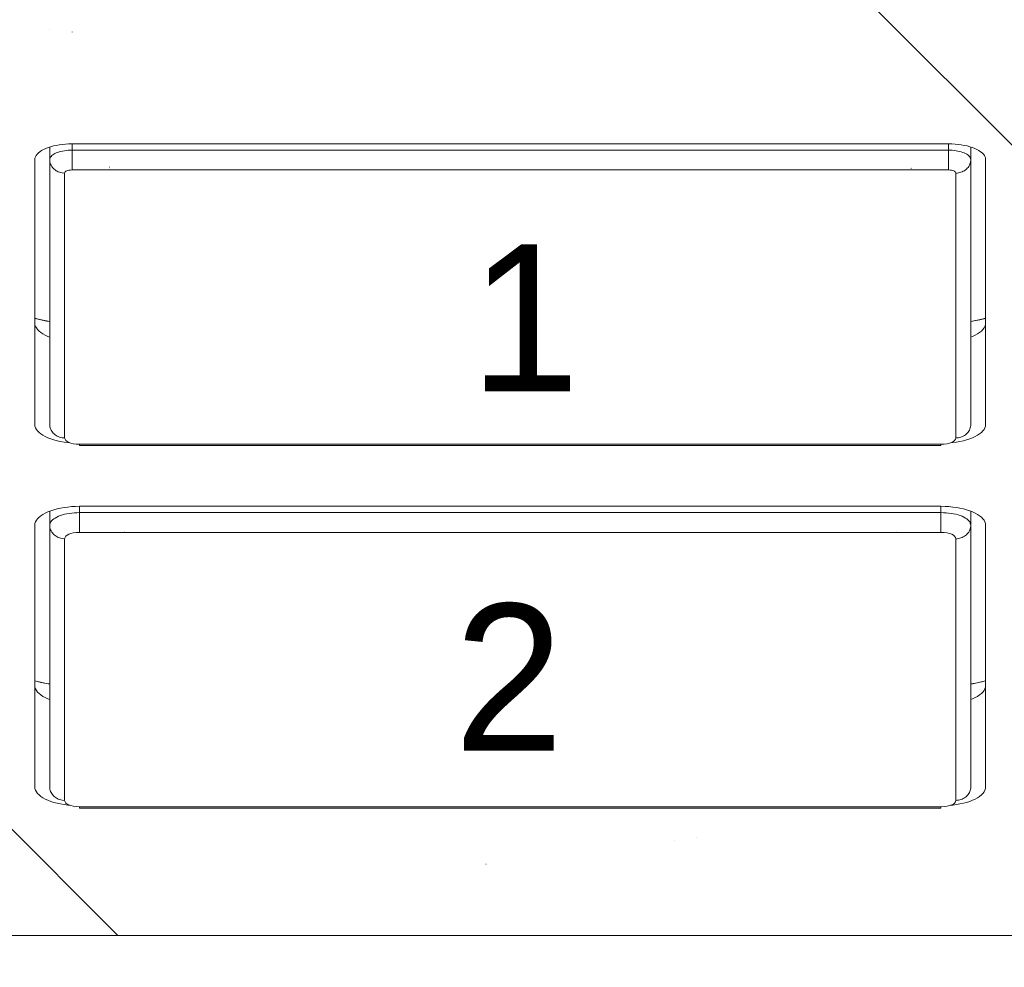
# Model space of a CAD drawing. Header units: inches. Extents: x -416 to -272, y -73 to 47.
# Tile 32 of 206: x -352.272 to -351.752, y -43.993 to -43.493. Entities that reach past the tile are written whole.
import ezdxf

# ---------------------------------------------------------------- set-up
doc = ezdxf.new("R2010")
doc.units = ezdxf.units.IN
doc.header["$LTSCALE"] = 32
doc.header["$MEASUREMENT"] = 0
doc.linetypes.add('Dash Style-1', pattern=[0.083328, 0.041656, -0.041672])
for name, color, linetype, lineweight in [('DashLineFill', 7, 'Dash Style-1', 13), ('Drawing', 7, 'Continuous', 18), ('None', 7, 'Continuous', 18), ('SolidLine', 7, 'Continuous', 15)]:
    doc.layers.add(name, color=color, linetype=linetype, lineweight=lineweight)
doc.styles.add('Segoe UI Semilight (bold)', font='seguisli.ttf')

# ---------------------------------------------------------------- blocks, each defined once
blk = doc.blocks.new('TiMotion_Handset (2D)')
at = {"layer": 'DashLineFill', "linetype": 'Continuous', "lineweight": 13}
h = blk.add_hatch(dxfattribs=at)
h.set_pattern_fill('Steel', color=253, style=0, pattern_type=2)
h.set_pattern_definition([(45, (0, 0), (-1.61301565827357, 1.935715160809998), []), (45, (-1.0608, 1.0608), (-0.4723460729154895, 0.4167612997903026), [])])
h.paths.add_polyline_path([(-0.5650679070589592, 2.440944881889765), (-0.5636889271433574, 2.443168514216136), (-0.5621892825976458, 2.445271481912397), (-0.5605689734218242, 2.447253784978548), (-0.5588279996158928, 2.449115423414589), (-0.5569663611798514, 2.45085639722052), (-0.5549840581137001, 2.452476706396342), (-0.5528810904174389, 2.453976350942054), (-0.5506574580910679, 2.455355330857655), (-0.5483514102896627, 2.456591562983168), (-0.5460011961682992, 2.457662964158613), (-0.543606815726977, 2.458569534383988), (-0.5411682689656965, 2.459311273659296), (-0.5386855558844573, 2.459888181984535), (-0.5361586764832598, 2.460300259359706), (-0.5335876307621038, 2.460547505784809), (-0.5309724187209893, 2.460629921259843), (0.4425815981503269, 2.460629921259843), (0.4451968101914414, 2.460547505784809), (0.4477678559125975, 2.460300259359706), (0.450294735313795, 2.459888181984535), (0.4527774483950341, 2.459311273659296), (0.4552159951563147, 2.458569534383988), (0.4576103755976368, 2.457662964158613), (0.4599605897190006, 2.456591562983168), (0.4622666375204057, 2.455355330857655), (0.4644902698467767, 2.453976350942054), (0.4665932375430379, 2.452476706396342), (0.4685755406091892, 2.45085639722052), (0.4704371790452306, 2.449115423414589), (0.472178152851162, 2.447253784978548), (0.4737984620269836, 2.445271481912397), (0.4752981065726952, 2.443168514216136), (0.4766770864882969, 2.440944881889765), (0.4779133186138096, 2.43863883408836), (0.478984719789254, 2.436288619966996), (0.47989129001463, 2.433894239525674), (0.4806330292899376, 2.431455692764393), (0.4812099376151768, 2.428972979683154), (0.4816220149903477, 2.426446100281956), (0.4818692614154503, 2.423875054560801), (0.4819516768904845, 2.421259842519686), (0.4819516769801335, 1.765582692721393), (0.4825163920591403, 1.763951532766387), (0.4830058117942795, 1.762300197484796), (0.4834199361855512, 1.760628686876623), (0.4837587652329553, 1.758937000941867), (0.4840222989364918, 1.757225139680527), (0.4842105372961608, 1.755493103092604), (0.4843234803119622, 1.753740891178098), (0.484361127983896, 1.751968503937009), (0.484361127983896, -1.751965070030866), (0.4842787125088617, -1.75458028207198), (0.4840314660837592, -1.757151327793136), (0.4836193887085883, -1.759678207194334), (0.483042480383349, -1.762160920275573), (0.4823007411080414, -1.764599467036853), (0.4813941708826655, -1.766993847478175), (0.4803227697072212, -1.769344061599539), (0.4790865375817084, -1.771650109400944), (0.4777075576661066, -1.773873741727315), (0.4762079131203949, -1.775976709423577), (0.4745876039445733, -1.777959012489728), (0.4728466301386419, -1.779820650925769), (0.4709849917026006, -1.781561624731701), (0.4690026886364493, -1.783181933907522), (0.4668997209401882, -1.784681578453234), (0.4646760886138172, -1.786060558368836), (0.4623700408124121, -1.787296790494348), (0.4600198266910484, -1.788368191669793), (0.4576254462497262, -1.789274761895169), (0.4551868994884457, -1.790016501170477), (0.4527041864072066, -1.790593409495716), (0.4501773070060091, -1.791005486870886), (0.447606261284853, -1.791252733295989), (0.4449910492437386, -1.791335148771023), (-1.79051826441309, -1.791335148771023), (-1.793133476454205, -1.791252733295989), (-1.795704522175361, -1.791005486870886), (-1.798231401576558, -1.790593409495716), (-1.800714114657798, -1.790016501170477), (-1.803152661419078, -1.789274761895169), (-1.8055470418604, -1.788368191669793), (-1.807897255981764, -1.787296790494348), (-1.810203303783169, -1.786060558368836), (-1.81242693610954, -1.784681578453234), (-1.814529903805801, -1.783181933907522), (-1.816512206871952, -1.781561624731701), (-1.818373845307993, -1.779820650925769), (-1.820114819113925, -1.777959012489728), (-1.821735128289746, -1.775976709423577), (-1.823234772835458, -1.773873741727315), (-1.82461375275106, -1.771650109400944), (-1.825849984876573, -1.769344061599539), (-1.826921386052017, -1.766993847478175), (-1.827827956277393, -1.764599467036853), (-1.828569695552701, -1.762160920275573), (-1.82914660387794, -1.759678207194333), (-1.829558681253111, -1.757151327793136), (-1.829805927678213, -1.75458028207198), (-1.829888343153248, -1.751965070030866), (-1.829888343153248, 1.751968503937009), (-1.829805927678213, 1.754583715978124), (-1.829558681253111, 1.75715476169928), (-1.82914660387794, 1.759681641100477), (-1.828569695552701, 1.762164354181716), (-1.827827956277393, 1.764602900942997), (-1.826921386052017, 1.766997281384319), (-1.825849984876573, 1.769347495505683), (-1.82461375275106, 1.771653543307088), (-1.823234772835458, 1.773877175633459), (-1.821735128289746, 1.77598014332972), (-1.820114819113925, 1.777962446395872), (-1.818373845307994, 1.779824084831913), (-1.816512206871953, 1.781565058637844), (-1.814529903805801, 1.783185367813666), (-1.81242693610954, 1.784685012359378), (-1.810203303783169, 1.786063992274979), (-1.807897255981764, 1.787300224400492), (-1.8055470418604, 1.788371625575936), (-1.803152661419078, 1.789278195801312), (-1.800714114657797, 1.79001993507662), (-1.798231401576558, 1.790596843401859), (-1.795704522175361, 1.79100892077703), (-1.793133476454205, 1.791256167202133), (-1.79051826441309, 1.791338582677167), (-0.5703424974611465, 1.791338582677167), (-0.5703424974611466, 2.421259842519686), (-0.5702600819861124, 2.423875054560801), (-0.5700128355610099, 2.426446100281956), (-0.569600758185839, 2.428972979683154), (-0.5690238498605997, 2.431455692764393), (-0.5682821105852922, 2.433894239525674), (-0.5673755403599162, 2.436288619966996), (-0.5663041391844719, 2.43863883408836)])
at = {"layer": 'DashLineFill'}
blk.add_open_spline([(-0.5650679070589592, 2.440944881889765), (-0.559793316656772, 2.450080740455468), (-0.5415215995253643, 2.460629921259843), (-0.04419541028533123, 2.460629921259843), (0.4531307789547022, 2.460629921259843), (0.4714024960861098, 2.450080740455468), (0.4819516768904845, 2.431809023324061), (0.4819516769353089, 2.09342126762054), (0.4819516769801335, 1.765582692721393), (0.484361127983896, 1.759098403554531), (0.484361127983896, 1.716953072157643e-06), (0.484361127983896, -1.76251425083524), (0.473811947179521, -1.780785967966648), (0.4555402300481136, -1.791335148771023), (-0.672763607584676, -1.791335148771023), (-1.801067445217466, -1.791335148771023), (-1.819339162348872, -1.780785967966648), (-1.829888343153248, -1.76251425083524), (-1.829888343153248, 1.716953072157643e-06), (-1.829888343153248, 1.762517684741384), (-1.819339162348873, 1.780789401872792), (-1.801067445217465, 1.791338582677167), (-1.180430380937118, 1.791338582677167), (-0.5703424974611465, 1.791338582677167), (-0.5703424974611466, 2.106299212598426), (-0.5703424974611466, 2.431809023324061), (-0.5650679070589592, 2.440944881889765)], degree=2, knots=[0, 0, 0, 0.001659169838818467, 0.003318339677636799, 0.07987838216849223, 0.08153755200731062, 0.08319672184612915, 0.08485589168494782, 0.1364181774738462, 0.1364181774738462, 0.1375061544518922, 0.4048450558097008, 0.4064547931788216, 0.4080645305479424, 0.4096742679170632, 0.5802364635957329, 0.5818462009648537, 0.5834559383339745, 0.5850656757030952, 0.8524045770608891, 0.8540143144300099, 0.8556240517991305, 0.8572337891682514, 0.9503292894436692, 0.9503292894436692, 0.9983902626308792, 1, 1, 1], dxfattribs=at)
at = {"layer": 'Drawing', "color": 7, "linetype": 'Continuous'}
for p, q in [((0.484361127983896, -1.718944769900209), (0.484361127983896, 1.633858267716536)), ((0.06952023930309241, 1.028848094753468), (0.07008969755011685, 1.029884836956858)), ((0.07008969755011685, 1.029884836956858), (0.07069483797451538, 1.030801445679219)), ((0.07069483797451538, 1.030801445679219), (0.071331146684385, 1.031591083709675)), ((0.071331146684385, 1.031591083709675), (0.07199387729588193, 1.032247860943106)), ((0.07199387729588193, 1.032247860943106), (0.07267808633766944, 1.032766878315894)), ((0.07267808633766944, 1.032766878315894), (0.07337867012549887, 1.033144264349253)), ((0.07337867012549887, 1.033144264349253), (0.07409040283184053, 1.033377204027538)), ((0.07409040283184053, 1.033377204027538), (0.07487331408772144, 1.033464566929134)), ((0.2146368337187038, 1.033464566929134), (0.07487331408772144, 1.033464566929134)), ((0.1586385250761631, 1.033464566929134), (0.1586803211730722, 1.033327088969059)), ((0.1586803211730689, 1.033327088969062), (0.159424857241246, 1.030406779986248)), ((0.159424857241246, 1.030406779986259), (0.1600548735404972, 1.027404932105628)), ((0.1611147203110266, 1.033464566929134), (0.1611931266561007, 1.033463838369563)), ((0.1611931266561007, 1.033463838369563), (0.1620542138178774, 1.033359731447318)), ((0.1620542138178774, 1.033359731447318), (0.1629082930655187, 1.033080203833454)), ((0.1629082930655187, 1.033080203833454), (0.1637489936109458, 1.032627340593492)), ((0.1637489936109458, 1.032627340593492), (0.1645700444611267, 1.032004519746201)), ((0.1645700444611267, 1.032004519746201), (0.1653653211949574, 1.031216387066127)), ((0.1653653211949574, 1.031216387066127), (0.1661288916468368, 1.030268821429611)), ((0.1653770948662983, 1.031216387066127), (0.1661288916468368, 1.030268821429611)), ((0.1661288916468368, 1.030268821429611), (0.1668550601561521, 1.029168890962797)), ((0.2146368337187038, 1.033464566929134), (0.2155763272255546, 1.033359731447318)), ((0.2155763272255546, 1.033359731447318), (0.2164304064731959, 1.033080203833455)), ((0.2164304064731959, 1.033080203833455), (0.217271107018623, 1.032627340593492)), ((0.217271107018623, 1.032627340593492), (0.2180921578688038, 1.032004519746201)), ((0.2180921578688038, 1.032004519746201), (0.2188874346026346, 1.031216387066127)), ((0.219651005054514, 1.030268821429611), (0.2188874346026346, 1.031216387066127)), ((0.219651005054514, 1.030268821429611), (0.2203771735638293, 1.029168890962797)), ((0.2621397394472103, 1.029168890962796), (0.2628659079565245, 1.030268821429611)), ((0.2628659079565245, 1.030268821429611), (0.2636294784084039, 1.031216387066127)), ((0.2636294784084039, 1.031216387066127), (0.2644247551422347, 1.032004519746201)), ((0.2644247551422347, 1.032004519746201), (0.2652458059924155, 1.032627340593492)), ((0.2652458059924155, 1.032627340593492), (0.2660865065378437, 1.033080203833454)), ((0.2660865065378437, 1.033080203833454), (0.2669405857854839, 1.033359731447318)), ((0.2669405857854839, 1.033359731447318), (0.2678800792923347, 1.033464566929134)), ((0.4059797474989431, 1.033464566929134), (0.2678800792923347, 1.033464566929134)), ((0.3499814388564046, 1.033464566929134), (0.3500232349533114, 1.033327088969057)), ((0.3500232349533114, 1.033327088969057), (0.3507677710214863, 1.030406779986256)), ((0.3507677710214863, 1.030406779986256), (0.3513977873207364, 1.027404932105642)), ((0.352457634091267, 1.033464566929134), (0.3525360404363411, 1.033463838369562)), ((0.3525360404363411, 1.033463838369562), (0.3533971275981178, 1.033359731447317)), ((0.3533971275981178, 1.033359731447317), (0.3542512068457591, 1.033080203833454)), ((0.3542512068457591, 1.033080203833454), (0.3550919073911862, 1.032627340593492)), ((0.3550919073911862, 1.032627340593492), (0.355912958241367, 1.032004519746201)), ((0.355912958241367, 1.032004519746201), (0.3567082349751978, 1.031216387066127)), ((0.3567082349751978, 1.031216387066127), (0.3574718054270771, 1.030268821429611)), ((0.3567200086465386, 1.031216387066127), (0.3574718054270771, 1.030268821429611)), ((0.3574718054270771, 1.030268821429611), (0.3581979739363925, 1.029168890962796)), ((0.4059797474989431, 1.033464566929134), (0.4069192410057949, 1.033359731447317)), ((0.4069192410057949, 1.033359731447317), (0.4077733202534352, 1.033080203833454)), ((0.4077733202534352, 1.033080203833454), (0.4086140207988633, 1.032627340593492)), ((0.4086140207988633, 1.032627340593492), (0.409435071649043, 1.032004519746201)), ((0.409435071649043, 1.032004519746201), (0.4102303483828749, 1.031216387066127)), ((0.4109939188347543, 1.030268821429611), (0.4102303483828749, 1.031216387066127)), ((0.4109939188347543, 1.030268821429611), (0.4117200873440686, 1.029168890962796)), ((0.06767954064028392, 1.023666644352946), (0.06806691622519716, 1.025098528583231)), ((0.06806691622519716, 1.025098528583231), (0.0685050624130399, 1.02644598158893)), ((0.0685050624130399, 1.02644598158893), (0.06899071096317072, 1.027698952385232)), ((0.06899071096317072, 1.027698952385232), (0.06952023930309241, 1.028848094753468)), ((0.1668550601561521, 1.029168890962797), (0.1675384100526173, 1.027924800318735)), ((0.1681738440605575, 1.026545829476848), (0.1675384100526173, 1.027924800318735)), ((0.1681738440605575, 1.026545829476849), (0.1685441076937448, 1.025590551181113)), ((0.2203771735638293, 1.029168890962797), (0.2210605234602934, 1.027924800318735)), ((0.2210605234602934, 1.027924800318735), (0.2216959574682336, 1.026545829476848)), ((0.2216959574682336, 1.026545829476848), (0.2222787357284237, 1.025042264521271)), ((0.2222787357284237, 1.025042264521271), (0.2228045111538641, 1.023425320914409)), ((0.2597124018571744, 1.023425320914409), (0.2602381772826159, 1.025042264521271)), ((0.2602381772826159, 1.025042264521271), (0.2608209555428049, 1.026545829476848)), ((0.2608209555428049, 1.026545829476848), (0.2614563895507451, 1.027924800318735)), ((0.2614563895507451, 1.027924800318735), (0.2621397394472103, 1.029168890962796)), ((0.3513977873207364, 1.027404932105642), (0.3517021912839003, 1.025590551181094)), ((0.3588813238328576, 1.027924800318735), (0.3581979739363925, 1.029168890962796)), ((0.3588813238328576, 1.027924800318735), (0.3595167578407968, 1.026545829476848)), ((0.3595167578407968, 1.026545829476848), (0.359887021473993, 1.025590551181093)), ((0.4117200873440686, 1.029168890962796), (0.4124034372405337, 1.027924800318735)), ((0.4124034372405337, 1.027924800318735), (0.4130388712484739, 1.026545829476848)), ((0.4130388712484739, 1.026545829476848), (0.4136216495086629, 1.025042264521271)), ((0.4136216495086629, 1.025042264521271), (0.4141474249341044, 1.023425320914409)), ((0.06668942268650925, 1.017316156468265), (0.06684891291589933, 1.018973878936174)), ((0.06684891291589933, 1.018973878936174), (0.0670682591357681, 1.020592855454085)), ((0.0670682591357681, 1.020592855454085), (0.06734582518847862, 1.022161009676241)), ((0.06734582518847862, 1.022161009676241), (0.06767954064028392, 1.023666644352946)), ((0.2228045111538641, 1.023425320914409), (0.2232693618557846, 1.021707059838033)), ((0.2232693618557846, 1.021707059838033), (0.2236698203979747, 1.019900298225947)), ((0.2236698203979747, 1.019900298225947), (0.2240028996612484, 1.018018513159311)), ((0.2585140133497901, 1.018018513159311), (0.2588470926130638, 1.019900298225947)), ((0.2588470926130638, 1.019900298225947), (0.2592475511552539, 1.021707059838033)), ((0.2592475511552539, 1.021707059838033), (0.2597124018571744, 1.023425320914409)), ((0.4141474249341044, 1.023425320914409), (0.414612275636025, 1.021707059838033)), ((0.414612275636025, 1.021707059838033), (0.415012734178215, 1.019900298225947)), ((0.415012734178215, 1.019900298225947), (0.4153458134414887, 1.018018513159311)), ((0.06655405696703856, 1.013779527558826), (0.06659097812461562, 1.015632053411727)), ((0.06655405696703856, 0.5511811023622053), (0.06655405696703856, 1.013779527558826)), ((0.06659097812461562, 1.015632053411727), (0.06668942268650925, 1.017316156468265)), ((0.2240028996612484, 1.018018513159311), (0.2242661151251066, 1.016075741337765)), ((0.2242661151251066, 1.016075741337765), (0.2243710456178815, 1.014985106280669)), ((0.2579412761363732, 1.012065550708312), (0.2580594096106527, 1.014086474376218)), ((0.2580594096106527, 1.014086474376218), (0.258250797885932, 1.016075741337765)), ((0.258250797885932, 1.016075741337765), (0.2585140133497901, 1.018018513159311)), ((0.4153458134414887, 1.018018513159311), (0.4156090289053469, 1.016075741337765)), ((0.4156090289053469, 1.016075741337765), (0.4157139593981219, 1.01498510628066)), ((0.2578969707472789, 1.00984251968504), (0.2579412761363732, 1.012065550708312)), ((0.2578969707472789, 0.5551181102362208), (0.2578969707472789, 1.00984251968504)), ((0.06659097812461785, 0.5493285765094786), (0.06655405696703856, 0.5511811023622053)), ((0.2579412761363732, 0.552895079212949), (0.2578969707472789, 0.5551181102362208)), ((0.2580594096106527, 0.5508741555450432), (0.2579412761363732, 0.552895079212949)), ((0.06668942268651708, 0.5476444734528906), (0.06659097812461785, 0.5493285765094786)), ((0.06684891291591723, 0.5459867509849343), (0.06668942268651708, 0.5476444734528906)), ((0.06706825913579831, 0.544367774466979), (0.06684891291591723, 0.5459867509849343)), ((0.2240028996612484, 0.5469421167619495), (0.2236698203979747, 0.5450603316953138)), ((0.2242661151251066, 0.5488848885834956), (0.2240028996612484, 0.5469421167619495)), ((0.2243710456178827, 0.5499755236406), (0.2242661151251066, 0.5488848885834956)), ((0.258250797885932, 0.5488848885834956), (0.2580594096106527, 0.5508741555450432)), ((0.2585140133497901, 0.5469421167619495), (0.258250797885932, 0.5488848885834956)), ((0.2588470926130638, 0.5450603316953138), (0.2585140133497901, 0.5469421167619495)), ((0.4153458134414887, 0.5469421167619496), (0.415012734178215, 0.5450603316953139)), ((0.4153458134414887, 0.5469421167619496), (0.4156090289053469, 0.5488848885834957)), ((0.4157139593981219, 0.5499755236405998), (0.4156090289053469, 0.5488848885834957)), ((0.06734582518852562, 0.5427996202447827), (0.06706825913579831, 0.544367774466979)), ((0.06767954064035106, 0.5412939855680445), (0.06734582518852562, 0.5427996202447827)), ((0.06806691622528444, 0.5398621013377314), (0.06767954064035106, 0.5412939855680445)), ((0.2228045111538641, 0.5415353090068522), (0.2222787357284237, 0.53991836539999)), ((0.2232693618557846, 0.5432535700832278), (0.2228045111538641, 0.5415353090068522)), ((0.2236698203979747, 0.5450603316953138), (0.2232693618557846, 0.5432535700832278)), ((0.2592475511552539, 0.5432535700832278), (0.2588470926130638, 0.5450603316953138)), ((0.2597124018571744, 0.5415353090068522), (0.2592475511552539, 0.5432535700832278)), ((0.2602381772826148, 0.53991836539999), (0.2597124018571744, 0.5415353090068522)), ((0.4141474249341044, 0.5415353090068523), (0.4136216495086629, 0.5399183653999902)), ((0.414612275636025, 0.543253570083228), (0.4141474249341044, 0.5415353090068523)), ((0.414612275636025, 0.543253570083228), (0.415012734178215, 0.5450603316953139)), ((0.06850506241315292, 0.5385146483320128), (0.06806691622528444, 0.5398621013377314)), ((0.0689907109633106, 0.5372616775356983), (0.06850506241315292, 0.5385146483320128)), ((0.06952023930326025, 0.5361125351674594), (0.0689907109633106, 0.5372616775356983)), ((0.07008969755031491, 0.5350757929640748), (0.06952023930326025, 0.5361125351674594)), ((0.1601014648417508, 0.5376855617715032), (0.1594775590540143, 0.5346705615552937)), ((0.1603789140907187, 0.5393700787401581), (0.1601014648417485, 0.5376855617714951)), ((0.1668550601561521, 0.5357917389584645), (0.1661288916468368, 0.5346918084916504)), ((0.1675384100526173, 0.5370358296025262), (0.1668550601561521, 0.5357917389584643)), ((0.1681738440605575, 0.5384148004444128), (0.1675384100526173, 0.5370358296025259)), ((0.1685441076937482, 0.5393700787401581), (0.1681738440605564, 0.5384148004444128)), ((0.2203771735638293, 0.5357917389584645), (0.219651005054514, 0.5346918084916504)), ((0.2210605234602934, 0.5370358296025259), (0.2203771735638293, 0.5357917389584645)), ((0.2216959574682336, 0.5384148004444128), (0.2210605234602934, 0.5370358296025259)), ((0.2222787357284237, 0.53991836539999), (0.2216959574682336, 0.5384148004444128)), ((0.2608209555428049, 0.5384148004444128), (0.2602381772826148, 0.53991836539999)), ((0.2614563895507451, 0.5370358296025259), (0.2608209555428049, 0.5384148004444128)), ((0.2621397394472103, 0.5357917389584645), (0.2614563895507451, 0.5370358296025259)), ((0.2628659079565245, 0.5346918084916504), (0.2621397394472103, 0.5357917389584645)), ((0.3514443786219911, 0.537685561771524), (0.3508204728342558, 0.5346705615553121)), ((0.3517218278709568, 0.5393700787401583), (0.3514443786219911, 0.537685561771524)), ((0.3581979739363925, 0.5357917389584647), (0.3574718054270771, 0.5346918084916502)), ((0.3581979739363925, 0.5357917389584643), (0.3588813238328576, 0.5370358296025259)), ((0.3588813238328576, 0.5370358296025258), (0.3595167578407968, 0.5384148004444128)), ((0.3598870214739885, 0.5393700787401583), (0.3595167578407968, 0.5384148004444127)), ((0.4117200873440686, 0.5357917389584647), (0.4109939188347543, 0.5346918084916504)), ((0.4117200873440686, 0.5357917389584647), (0.4124034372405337, 0.5370358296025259)), ((0.4130388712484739, 0.5384148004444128), (0.4124034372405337, 0.5370358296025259)), ((0.4136216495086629, 0.5399183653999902), (0.4130388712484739, 0.5384148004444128)), ((0.07069483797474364, 0.5341591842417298), (0.07008969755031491, 0.5350757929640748)), ((0.07133114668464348, 0.5333695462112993), (0.07069483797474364, 0.5341591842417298)), ((0.0719938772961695, 0.5327127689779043), (0.07133114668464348, 0.5333695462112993)), ((0.07267808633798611, 0.532193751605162), (0.0719938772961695, 0.5327127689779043)), ((0.07337867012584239, 0.53181636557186), (0.07267808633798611, 0.532193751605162)), ((0.07409040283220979, 0.5315834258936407), (0.07337867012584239, 0.53181636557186)), ((0.0748733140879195, 0.5314960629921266), (0.07409040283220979, 0.5315834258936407)), ((0.2146368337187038, 0.5314960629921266), (0.0748733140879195, 0.5314960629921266)), ((0.1594775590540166, 0.5346705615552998), (0.1587194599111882, 0.5316800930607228)), ((0.1611931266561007, 0.5314967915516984), (0.1611147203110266, 0.5314960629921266)), ((0.1620542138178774, 0.5316008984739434), (0.1611931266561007, 0.5314967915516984)), ((0.1629082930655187, 0.5318804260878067), (0.1620542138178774, 0.5316008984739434)), ((0.1637489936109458, 0.532333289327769), (0.1629082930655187, 0.5318804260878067)), ((0.1645700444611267, 0.5329561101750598), (0.1637489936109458, 0.532333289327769)), ((0.1653653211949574, 0.5337442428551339), (0.1645700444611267, 0.5329561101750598)), ((0.1661288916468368, 0.5346918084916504), (0.1653653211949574, 0.5337442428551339)), ((0.1661288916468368, 0.5346918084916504), (0.1653744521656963, 0.5337442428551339)), ((0.2155763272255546, 0.5316008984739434), (0.2146368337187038, 0.5314960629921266)), ((0.2164304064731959, 0.5318804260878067), (0.2155763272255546, 0.5316008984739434)), ((0.217271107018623, 0.5323332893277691), (0.2164304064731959, 0.5318804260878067)), ((0.2180921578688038, 0.53295611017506), (0.217271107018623, 0.5323332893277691)), ((0.2188874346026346, 0.533744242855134), (0.2180921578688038, 0.53295611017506)), ((0.219651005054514, 0.5346918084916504), (0.2188874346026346, 0.533744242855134)), ((0.2636294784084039, 0.533744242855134), (0.2628659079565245, 0.5346918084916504)), ((0.2644247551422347, 0.53295611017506), (0.2636294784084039, 0.533744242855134)), ((0.2652458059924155, 0.532333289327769), (0.2644247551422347, 0.53295611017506)), ((0.2660865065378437, 0.5318804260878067), (0.2652458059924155, 0.532333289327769)), ((0.2669405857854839, 0.5316008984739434), (0.2660865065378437, 0.5318804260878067)), ((0.2678800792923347, 0.5314960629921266), (0.2669405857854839, 0.5316008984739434)), ((0.4059797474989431, 0.5314960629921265), (0.2678800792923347, 0.5314960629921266)), ((0.3500623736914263, 0.5316800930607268), (0.3500060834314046, 0.5314960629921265)), ((0.3508204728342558, 0.5346705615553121), (0.3500623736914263, 0.5316800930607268)), ((0.3525360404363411, 0.5314967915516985), (0.352457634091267, 0.5314960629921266)), ((0.3533971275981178, 0.5316008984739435), (0.3525360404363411, 0.5314967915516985)), ((0.3542512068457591, 0.5318804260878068), (0.3533971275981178, 0.5316008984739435)), ((0.3550919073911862, 0.5323332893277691), (0.3542512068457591, 0.5318804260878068)), ((0.355912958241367, 0.53295611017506), (0.3550919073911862, 0.5323332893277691)), ((0.3567082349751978, 0.533744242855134), (0.355912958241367, 0.53295611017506)), ((0.3574718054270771, 0.5346918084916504), (0.3567082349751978, 0.533744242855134)), ((0.3574718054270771, 0.5346918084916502), (0.3567173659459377, 0.533744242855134)), ((0.4069192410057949, 0.5316008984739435), (0.4059797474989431, 0.5314960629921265)), ((0.4077733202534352, 0.5318804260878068), (0.4069192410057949, 0.5316008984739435)), ((0.4077733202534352, 0.5318804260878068), (0.4086140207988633, 0.5323332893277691)), ((0.409435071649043, 0.53295611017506), (0.4086140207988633, 0.5323332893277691)), ((0.4102303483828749, 0.533744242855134), (0.409435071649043, 0.53295611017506)), ((0.4109939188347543, 0.5346918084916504), (0.4102303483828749, 0.533744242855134))]:
    blk.add_line(p, q, dxfattribs=at)
at = {"layer": 'Drawing'}
for p, q in [((0.1585943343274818, 1.033464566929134), (0.159124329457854, 1.031496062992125)), ((0.159124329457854, 1.031496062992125), (0.1598615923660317, 1.028144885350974)), ((0.3499372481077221, 1.033464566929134), (0.3504672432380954, 1.031496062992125)), ((0.3499704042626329, 1.033464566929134), (0.3500195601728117, 1.033302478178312)), ((0.3507695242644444, 1.030354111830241), (0.3500195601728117, 1.033302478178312)), ((0.3504672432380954, 1.031496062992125), (0.3512045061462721, 1.028144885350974)), ((0.3514021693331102, 1.027333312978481), (0.3507695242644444, 1.030354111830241)), ((0.07487331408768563, 1.025590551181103), (0.06822690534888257, 1.025590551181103)), ((0.07201027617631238, 1.023454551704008), (0.07237753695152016, 1.024008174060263)), ((0.07237753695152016, 1.024008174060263), (0.0727637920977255, 1.024483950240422)), ((0.0727637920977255, 1.024483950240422), (0.07316610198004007, 1.024878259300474)), ((0.07316610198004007, 1.024878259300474), (0.0735814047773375, 1.025188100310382)), ((0.0735814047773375, 1.025188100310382), (0.07400653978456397, 1.025411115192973)), ((0.07400653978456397, 1.025411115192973), (0.07443827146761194, 1.02554560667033)), ((0.07443827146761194, 1.02554560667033), (0.07487331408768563, 1.025590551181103)), ((0.2146368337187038, 1.025590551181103), (0.0748733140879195, 1.025590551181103)), ((0.07487331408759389, 1.025590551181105), (0.07549528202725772, 1.025560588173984)), ((0.07549528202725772, 1.025560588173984), (0.07611251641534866, 1.025470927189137)), ((0.07611251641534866, 1.025470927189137), (0.07672031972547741, 1.025322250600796)), ((0.07672031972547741, 1.025322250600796), (0.07731406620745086, 1.025115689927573)), ((0.07731406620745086, 1.025115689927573), (0.07788923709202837, 1.024852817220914)), ((0.07788923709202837, 1.024852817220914), (0.0784414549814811, 1.024535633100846)), ((0.0784414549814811, 1.024535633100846), (0.07896651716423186, 1.024166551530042)), ((0.07896651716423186, 1.024166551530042), (0.07946042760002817, 1.023748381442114)), ((0.1598615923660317, 1.028144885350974), (0.1603087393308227, 1.025590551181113)), ((0.160054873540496, 1.027404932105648), (0.1603592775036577, 1.025590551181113)), ((0.2152588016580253, 1.025560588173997), (0.2146368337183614, 1.025590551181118)), ((0.2158760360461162, 1.02547092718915), (0.2152588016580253, 1.025560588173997)), ((0.2164838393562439, 1.025322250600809), (0.2158760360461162, 1.02547092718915)), ((0.2170775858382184, 1.025115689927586), (0.2164838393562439, 1.025322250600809)), ((0.2176527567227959, 1.024852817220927), (0.2170775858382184, 1.025115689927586)), ((0.2182049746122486, 1.024535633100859), (0.2176527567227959, 1.024852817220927)), ((0.2187300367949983, 1.024166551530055), (0.2182049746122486, 1.024535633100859)), ((0.2192239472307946, 1.023748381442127), (0.2187300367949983, 1.024166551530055)), ((0.2678800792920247, 1.025590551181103), (0.2604506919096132, 1.025590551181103)), ((0.2645523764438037, 1.023480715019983), (0.265067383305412, 1.024115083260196)), ((0.265067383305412, 1.024115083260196), (0.265603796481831, 1.024640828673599)), ((0.265603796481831, 1.024640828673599), (0.266157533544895, 1.025053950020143)), ((0.266157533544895, 1.025053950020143), (0.2667243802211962, 1.02535130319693)), ((0.2667243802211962, 1.02535130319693), (0.2673000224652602, 1.02553062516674)), ((0.2673000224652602, 1.02553062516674), (0.2678800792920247, 1.025590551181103)), ((0.2678800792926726, 1.025590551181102), (0.2685020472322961, 1.025560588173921)), ((0.4059797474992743, 1.025590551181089), (0.2678800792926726, 1.025590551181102)), ((0.2685020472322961, 1.025560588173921), (0.2691192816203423, 1.025470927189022)), ((0.2691192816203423, 1.025470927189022), (0.2697270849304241, 1.025322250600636)), ((0.2697270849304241, 1.025322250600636), (0.2703208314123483, 1.025115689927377)), ((0.2703208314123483, 1.025115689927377), (0.2708960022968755, 1.024852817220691)), ((0.2708960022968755, 1.024852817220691), (0.2714482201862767, 1.024535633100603)), ((0.2714482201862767, 1.024535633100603), (0.271973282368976, 1.024166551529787)), ((0.271973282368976, 1.024166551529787), (0.272467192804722, 1.023748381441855)), ((0.3512045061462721, 1.028144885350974), (0.3516516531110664, 1.025590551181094)), ((0.3514021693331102, 1.027333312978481), (0.3516939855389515, 1.025590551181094)), ((0.4066017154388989, 1.025560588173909), (0.4059797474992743, 1.025590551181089)), ((0.4072189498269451, 1.025470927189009), (0.4066017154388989, 1.025560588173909)), ((0.4078267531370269, 1.025322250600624), (0.4072189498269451, 1.025470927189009)), ((0.4084204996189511, 1.025115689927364), (0.4078267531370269, 1.025322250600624)), ((0.4089956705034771, 1.024852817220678), (0.4084204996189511, 1.025115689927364)), ((0.4095478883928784, 1.02453563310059), (0.4089956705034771, 1.024852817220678)), ((0.4100729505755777, 1.024166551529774), (0.4095478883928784, 1.02453563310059)), ((0.4105668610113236, 1.023748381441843), (0.4100729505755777, 1.024166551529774)), ((0.07034942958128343, 1.018771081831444), (0.07055050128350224, 1.01968503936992)), ((0.07055050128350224, 1.01968503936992), (0.07078447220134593, 1.020554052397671)), ((0.07078447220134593, 1.020554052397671), (0.07104956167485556, 1.021371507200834)), ((0.07104956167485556, 1.021371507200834), (0.07134375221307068, 1.022131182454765)), ((0.07134375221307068, 1.022131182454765), (0.07166480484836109, 1.022827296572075)), ((0.07166480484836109, 1.022827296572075), (0.07201027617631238, 1.023454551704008)), ((0.07946042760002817, 1.023748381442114), (0.07991942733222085, 1.023284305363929)), ((0.07991942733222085, 1.023284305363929), (0.08034002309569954, 1.022777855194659)), ((0.08034002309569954, 1.022777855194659), (0.08071901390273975, 1.022232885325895)), ((0.08071901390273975, 1.022232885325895), (0.08105351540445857, 1.021653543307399)), ((0.08105351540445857, 1.021653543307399), (0.0813409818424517, 1.021044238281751)), ((0.0813409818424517, 1.021044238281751), (0.08157922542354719, 1.020409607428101)), ((0.08157922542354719, 1.020409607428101), (0.08176643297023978, 1.019754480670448)), ((0.08176643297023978, 1.019754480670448), (0.08190117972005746, 1.019083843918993)), ((0.08190117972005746, 1.019083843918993), (0.0819824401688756, 1.018402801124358)), ((0.2196829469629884, 1.023284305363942), (0.2192239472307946, 1.023748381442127)), ((0.2201035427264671, 1.022777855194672), (0.2196829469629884, 1.023284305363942)), ((0.2204825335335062, 1.022232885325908), (0.2201035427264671, 1.022777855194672)), ((0.2208170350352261, 1.021653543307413), (0.2204825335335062, 1.022232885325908)), ((0.2211045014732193, 1.021044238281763), (0.2208170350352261, 1.021653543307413)), ((0.2213427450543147, 1.020409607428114), (0.2211045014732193, 1.021044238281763)), ((0.2215299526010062, 1.019754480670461), (0.2213427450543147, 1.020409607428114)), ((0.221664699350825, 1.019083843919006), (0.2215299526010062, 1.019754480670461)), ((0.221745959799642, 1.018402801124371), (0.221664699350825, 1.019083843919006)), ((0.2621163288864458, 1.017716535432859), (0.2624282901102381, 1.018875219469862)), ((0.2624282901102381, 1.018875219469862), (0.262781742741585, 1.019965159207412)), ((0.262781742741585, 1.019965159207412), (0.2631739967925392, 1.020978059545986)), ((0.2631739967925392, 1.020978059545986), (0.2636020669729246, 1.021906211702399)), ((0.2636020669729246, 1.021906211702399), (0.2640626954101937, 1.02274255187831)), ((0.2640626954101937, 1.02274255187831), (0.2645523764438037, 1.023480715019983)), ((0.272467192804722, 1.023748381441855), (0.2729261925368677, 1.023284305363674)), ((0.2729261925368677, 1.023284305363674), (0.2733467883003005, 1.022777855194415)), ((0.2733467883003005, 1.022777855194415), (0.2737257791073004, 1.022232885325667)), ((0.2737257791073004, 1.022232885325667), (0.2740602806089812, 1.021653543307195)), ((0.2740602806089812, 1.021653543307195), (0.2743477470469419, 1.021044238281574)), ((0.2743477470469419, 1.021044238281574), (0.2745859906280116, 1.020409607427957)), ((0.2745859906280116, 1.020409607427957), (0.2747731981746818, 1.01975448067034)), ((0.2747731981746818, 1.01975448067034), (0.2749079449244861, 1.019083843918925)), ((0.2749079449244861, 1.019083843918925), (0.2749892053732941, 1.018402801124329)), ((0.4110258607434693, 1.023284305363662), (0.4105668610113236, 1.023748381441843)), ((0.4114464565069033, 1.022777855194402), (0.4110258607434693, 1.023284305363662)), ((0.4118254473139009, 1.022232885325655), (0.4114464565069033, 1.022777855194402)), ((0.4121599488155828, 1.021653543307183), (0.4118254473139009, 1.022232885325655)), ((0.4124474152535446, 1.021044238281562), (0.4121599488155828, 1.021653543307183)), ((0.4126856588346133, 1.020409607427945), (0.4124474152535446, 1.021044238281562)), ((0.4128728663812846, 1.019754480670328), (0.4126856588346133, 1.020409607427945)), ((0.4130076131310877, 1.019083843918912), (0.4128728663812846, 1.019754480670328)), ((0.4130888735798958, 1.018402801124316), (0.4130076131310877, 1.019083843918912)), ((0.06988175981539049, 1.013779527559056), (0.06653745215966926, 1.013779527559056)), ((0.06988175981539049, 1.013779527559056), (0.06990075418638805, 1.014808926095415)), ((0.06988175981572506, 1.013779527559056), (0.06988175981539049, 0.5511811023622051)), ((0.0803457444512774, 1.013779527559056), (0.06988175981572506, 1.013779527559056)), ((0.06990075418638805, 1.014808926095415), (0.06995759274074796, 1.015830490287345)), ((0.06995759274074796, 1.015830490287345), (0.07005184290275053, 1.016836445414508)), ((0.07005184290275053, 1.016836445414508), (0.07018278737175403, 1.017819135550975)), ((0.07018278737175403, 1.017819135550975), (0.07034942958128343, 1.018771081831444)), ((0.08039063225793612, 1.014657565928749), (0.08034574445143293, 1.013779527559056)), ((0.0803457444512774, 1.013779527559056), (0.08034574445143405, 0.5511811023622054)), ((0.08048211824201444, 1.015425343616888), (0.08039063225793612, 1.014657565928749)), ((0.08062020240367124, 1.016082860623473), (0.08048211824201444, 1.015425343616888)), ((0.08080488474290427, 1.016630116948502), (0.08062020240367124, 1.016082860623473)), ((0.08103616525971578, 1.017067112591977), (0.08080488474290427, 1.016630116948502)), ((0.08131404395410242, 1.017393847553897), (0.08103616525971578, 1.017067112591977)), ((0.08163852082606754, 1.017610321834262), (0.08131404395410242, 1.017393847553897)), ((0.08200959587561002, 1.017716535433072), (0.08163852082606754, 1.017610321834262)), ((0.0819824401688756, 1.018402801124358), (0.08200959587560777, 1.017716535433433)), ((0.2217731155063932, 1.017716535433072), (0.08200959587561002, 1.017716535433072)), ((0.2217731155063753, 1.017716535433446), (0.221745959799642, 1.018402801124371)), ((0.2225152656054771, 1.017504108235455), (0.2217731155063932, 1.017716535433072)), ((0.2231642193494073, 1.017071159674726), (0.2225152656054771, 1.017504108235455)), ((0.2237199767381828, 1.016417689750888), (0.2231642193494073, 1.017071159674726)), ((0.2241825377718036, 1.015543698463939), (0.2237199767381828, 1.016417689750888)), ((0.2245519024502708, 1.01444918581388), (0.2241825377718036, 1.015543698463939)), ((0.2248280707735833, 1.013134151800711), (0.2245519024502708, 1.01444918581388)), ((0.2613257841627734, 1.012577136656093), (0.2614514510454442, 1.013918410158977)), ((0.2614514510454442, 1.013918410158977), (0.2616260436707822, 1.015228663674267)), ((0.2616260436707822, 1.015228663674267), (0.2618482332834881, 1.016497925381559)), ((0.2618482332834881, 1.016497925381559), (0.2621163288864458, 1.017716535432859)), ((0.2722375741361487, 1.014449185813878), (0.2719614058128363, 1.013134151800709)), ((0.2726069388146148, 1.015543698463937), (0.2722375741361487, 1.014449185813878)), ((0.2730694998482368, 1.016417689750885), (0.2726069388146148, 1.015543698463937)), ((0.2736252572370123, 1.017071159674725), (0.2730694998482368, 1.016417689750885)), ((0.2742742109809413, 1.017504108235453), (0.2736252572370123, 1.017071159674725)), ((0.2750163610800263, 1.017716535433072), (0.2742742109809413, 1.017504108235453)), ((0.2749892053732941, 1.018402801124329), (0.2750163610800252, 1.017716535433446)), ((0.4131160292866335, 1.017716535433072), (0.2750163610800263, 1.017716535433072)), ((0.4131160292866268, 1.017716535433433), (0.4130888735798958, 1.018402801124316)), ((0.4138581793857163, 1.017504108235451), (0.4131160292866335, 1.017716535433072)), ((0.4145071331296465, 1.017071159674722), (0.4138581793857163, 1.017504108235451)), ((0.415062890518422, 1.016417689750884), (0.4145071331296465, 1.017071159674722)), ((0.4155254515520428, 1.015543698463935), (0.415062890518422, 1.016417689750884)), ((0.41589481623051, 1.014449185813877), (0.4155254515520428, 1.015543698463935)), ((0.4161709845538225, 1.013134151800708), (0.41589481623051, 1.014449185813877)), ((0.225011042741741, 1.011598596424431), (0.2248280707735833, 1.013134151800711)), ((0.2251008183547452, 1.00984251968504), (0.225011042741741, 1.011598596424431)), ((0.2251008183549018, 1.00984251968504), (0.2251008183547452, 0.5551181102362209)), ((0.2258385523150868, 1.00984251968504), (0.2251008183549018, 1.00984251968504)), ((0.2258385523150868, 0.5551181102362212), (0.2258385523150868, 1.00984251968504)), ((0.2612246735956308, 1.00984251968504), (0.2578969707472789, 1.00984251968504)), ((0.2612246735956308, 1.00984251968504), (0.261249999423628, 1.011215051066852)), ((0.2612246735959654, 1.00984251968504), (0.2612246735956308, 0.5551181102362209)), ((0.2716886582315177, 1.00984251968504), (0.2612246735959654, 1.00984251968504)), ((0.261249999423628, 1.011215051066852), (0.2613257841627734, 1.012577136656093)), ((0.2717784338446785, 1.011598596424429), (0.2716886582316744, 1.00984251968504)), ((0.2716886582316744, 1.00984251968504), (0.2716886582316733, 0.5551181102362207)), ((0.2719614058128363, 1.013134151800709), (0.2717784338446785, 1.011598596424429)), ((0.4163539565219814, 1.011598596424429), (0.4161709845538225, 1.013134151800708)), ((0.4164437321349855, 1.009842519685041), (0.4163539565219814, 1.011598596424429)), ((0.4164437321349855, 1.009842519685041), (0.4164437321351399, 0.5551181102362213)), ((0.4171814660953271, 1.00984251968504), (0.4164437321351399, 1.00984251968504)), ((0.4171814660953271, 0.5551181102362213), (0.4171814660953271, 1.00984251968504)), ((0.07924130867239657, 0.9940944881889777), (0.07922156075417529, 0.9940944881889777)), ((0.07965947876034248, 0.9940944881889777), (0.07964168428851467, 0.9940944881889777)), ((0.08002856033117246, 0.9940944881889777), (0.08001285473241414, 0.9940944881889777)), ((0.08034574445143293, 0.9940944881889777), (0.08033224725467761, 0.9940944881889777)), ((0.2713714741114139, 0.9862204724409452), (0.2713523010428, 0.9862204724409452)), ((0.2716886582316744, 0.9862204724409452), (0.2716721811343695, 0.9862204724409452)), ((0.4325532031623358, 0.8809055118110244), (0.4325381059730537, 0.8809055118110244)), ((0.4340710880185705, 0.8690944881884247), (0.4340564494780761, 0.8690944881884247)), ((0.4468355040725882, 0.7697715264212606), (0.4468355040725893, 0.7696876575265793)), ((0.2710215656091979, 0.5787401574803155), (0.2710023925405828, 0.5787401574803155)), ((0.2713879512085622, 0.5787401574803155), (0.2713714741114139, 0.5787401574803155)), ((0.07879698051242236, 0.570866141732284), (0.07877723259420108, 0.570866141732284)), ((0.07925910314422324, 0.570866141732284), (0.07924130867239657, 0.570866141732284)), ((0.0796751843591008, 0.570866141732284), (0.07965947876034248, 0.570866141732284)), ((0.08004205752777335, 0.570866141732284), (0.08002856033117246, 0.570866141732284)), ((0.007534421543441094, 0.5511811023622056), (0.007511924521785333, 0.5511811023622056)), ((0.06988175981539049, 0.5511811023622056), (0.06655405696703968, 0.5511811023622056)), ((0.06990075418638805, 0.5501517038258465), (0.06988175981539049, 0.5511811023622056)), ((0.0803457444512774, 0.5511811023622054), (0.06988175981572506, 0.5511811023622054)), ((0.08034574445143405, 0.5511811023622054), (0.08039063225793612, 0.550303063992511)), ((0.2245519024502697, 0.5505114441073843), (0.2248280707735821, 0.5518264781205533)), ((0.2248280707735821, 0.5518264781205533), (0.225011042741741, 0.5533620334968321)), ((0.225011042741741, 0.5533620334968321), (0.2251008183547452, 0.5551181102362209)), ((0.2258385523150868, 0.5551181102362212), (0.2251008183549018, 0.5551181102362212)), ((0.2612246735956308, 0.5551181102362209), (0.2578969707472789, 0.5551181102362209)), ((0.2612499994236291, 0.5537455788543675), (0.2612246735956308, 0.5551181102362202)), ((0.2716886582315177, 0.5551181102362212), (0.2612246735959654, 0.5551181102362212)), ((0.2613257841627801, 0.5523834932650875), (0.2612499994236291, 0.5537455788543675)), ((0.2614514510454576, 0.5510422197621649), (0.2613257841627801, 0.5523834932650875)), ((0.2616260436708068, 0.5497319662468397), (0.2614514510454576, 0.5510422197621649)), ((0.2716886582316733, 0.5551181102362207), (0.2717784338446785, 0.5533620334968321)), ((0.2717784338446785, 0.5533620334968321), (0.2719614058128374, 0.5518264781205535)), ((0.2719614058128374, 0.5518264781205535), (0.2722375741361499, 0.550511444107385)), ((0.41589481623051, 0.550511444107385), (0.4161709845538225, 0.5518264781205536)), ((0.4161709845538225, 0.5518264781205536), (0.4163539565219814, 0.5533620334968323)), ((0.4163539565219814, 0.5533620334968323), (0.4164437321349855, 0.5551181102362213)), ((0.4171814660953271, 0.5551181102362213), (0.4164437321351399, 0.5551181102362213)), ((0.06995759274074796, 0.5491301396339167), (0.06990075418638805, 0.5501517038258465)), ((0.07005184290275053, 0.5481241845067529), (0.06995759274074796, 0.5491301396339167)), ((0.07018278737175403, 0.5471414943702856), (0.07005184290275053, 0.5481241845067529)), ((0.07034942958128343, 0.5461895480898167), (0.07018278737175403, 0.5471414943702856)), ((0.07055050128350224, 0.5452755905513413), (0.07034942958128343, 0.5461895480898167)), ((0.08039063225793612, 0.550303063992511), (0.08048211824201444, 0.5495352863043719)), ((0.08048211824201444, 0.5495352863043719), (0.08062020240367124, 0.5488777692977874)), ((0.08062020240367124, 0.5488777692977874), (0.08080488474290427, 0.5483305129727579)), ((0.08080488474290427, 0.5483305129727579), (0.08103616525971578, 0.5478935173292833)), ((0.08103616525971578, 0.5478935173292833), (0.08131404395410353, 0.5475667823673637)), ((0.08131404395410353, 0.5475667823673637), (0.08163852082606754, 0.5473503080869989)), ((0.08163852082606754, 0.5473503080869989), (0.08200959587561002, 0.5472440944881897)), ((0.08190117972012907, 0.5458767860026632), (0.08176643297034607, 0.5452061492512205)), ((0.08200959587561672, 0.5472440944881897), (0.08190117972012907, 0.5458767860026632)), ((0.2217731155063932, 0.5472440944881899), (0.08200959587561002, 0.5472440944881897)), ((0.2215299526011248, 0.5452061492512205), (0.2216646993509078, 0.5458767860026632)), ((0.2216646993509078, 0.5458767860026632), (0.2217731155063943, 0.5472440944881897)), ((0.2217731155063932, 0.5472440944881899), (0.2225152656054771, 0.5474565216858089)), ((0.2225152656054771, 0.5474565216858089), (0.2231642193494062, 0.5478894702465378)), ((0.2231642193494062, 0.5478894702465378), (0.2237199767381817, 0.5485429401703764)), ((0.2237199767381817, 0.5485429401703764), (0.2241825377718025, 0.5494169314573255)), ((0.2241825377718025, 0.5494169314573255), (0.2245519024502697, 0.5505114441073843)), ((0.261848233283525, 0.5484627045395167), (0.2616260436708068, 0.5497319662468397)), ((0.2621163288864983, 0.5472440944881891), (0.261848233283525, 0.5484627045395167)), ((0.2624282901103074, 0.5460854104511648), (0.2621163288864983, 0.5472440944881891)), ((0.2627817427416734, 0.544995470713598), (0.2624282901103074, 0.5460854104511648)), ((0.2722375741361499, 0.550511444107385), (0.2726069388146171, 0.5494169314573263)), ((0.2726069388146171, 0.5494169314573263), (0.2730694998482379, 0.5485429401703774)), ((0.2730694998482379, 0.5485429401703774), (0.2736252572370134, 0.5478894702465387)), ((0.2736252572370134, 0.5478894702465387), (0.2742742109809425, 0.5474565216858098)), ((0.2742742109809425, 0.5474565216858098), (0.2750163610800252, 0.5472440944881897)), ((0.274907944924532, 0.545876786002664), (0.27477319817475, 0.5452061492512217)), ((0.2750163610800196, 0.5472440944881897), (0.274907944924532, 0.545876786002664)), ((0.4131160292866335, 0.5472440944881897), (0.2750163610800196, 0.5472440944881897)), ((0.4128728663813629, 0.5452061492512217), (0.4130076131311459, 0.545876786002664)), ((0.4130076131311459, 0.545876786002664), (0.4131160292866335, 0.5472440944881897)), ((0.4131160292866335, 0.5472440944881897), (0.4138581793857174, 0.5474565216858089)), ((0.4138581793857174, 0.5474565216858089), (0.4145071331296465, 0.5478894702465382)), ((0.4145071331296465, 0.5478894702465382), (0.415062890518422, 0.5485429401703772)), ((0.415062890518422, 0.5485429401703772), (0.4155254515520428, 0.5494169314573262)), ((0.4155254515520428, 0.5494169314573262), (0.41589481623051, 0.550511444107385)), ((0.07078447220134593, 0.5444065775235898), (0.07055050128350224, 0.5452755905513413)), ((0.07104956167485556, 0.5435891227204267), (0.07078447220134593, 0.5444065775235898)), ((0.07134375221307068, 0.5428294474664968), (0.07104956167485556, 0.5435891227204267)), ((0.07166480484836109, 0.5421333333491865), (0.07134375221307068, 0.5428294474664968)), ((0.07201027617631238, 0.5415060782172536), (0.07166480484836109, 0.5421333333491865)), ((0.07237753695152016, 0.5409524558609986), (0.07201027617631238, 0.5415060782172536)), ((0.0727637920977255, 0.5404766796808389), (0.07237753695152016, 0.5409524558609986)), ((0.07896651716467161, 0.5407940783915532), (0.07844145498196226, 0.5404249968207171)), ((0.07946042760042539, 0.5412122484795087), (0.07896651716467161, 0.5407940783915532)), ((0.07991942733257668, 0.5416763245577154), (0.07946042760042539, 0.5412122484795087)), ((0.08034002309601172, 0.5421827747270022), (0.07991942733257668, 0.5416763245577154)), ((0.0807190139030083, 0.5427277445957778), (0.08034002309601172, 0.5421827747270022)), ((0.0810535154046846, 0.5433070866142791), (0.0807190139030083, 0.5427277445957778)), ((0.08134098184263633, 0.5439163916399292), (0.0810535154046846, 0.5433070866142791)), ((0.08157922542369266, 0.5445510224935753), (0.08134098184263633, 0.5439163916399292)), ((0.08176643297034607, 0.5452061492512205), (0.08157922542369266, 0.5445510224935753)), ((0.2182049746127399, 0.5404249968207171), (0.2187300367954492, 0.5407940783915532)), ((0.2187300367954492, 0.5407940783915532), (0.219223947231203, 0.5412122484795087)), ((0.219223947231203, 0.5412122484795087), (0.2196829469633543, 0.5416763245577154)), ((0.2196829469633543, 0.5416763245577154), (0.2201035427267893, 0.5421827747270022)), ((0.2201035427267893, 0.5421827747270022), (0.2204825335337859, 0.5427277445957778)), ((0.2204825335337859, 0.5427277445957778), (0.2208170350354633, 0.5433070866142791)), ((0.2208170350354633, 0.5433070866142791), (0.221104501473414, 0.5439163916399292)), ((0.221104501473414, 0.5439163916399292), (0.2213427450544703, 0.5445510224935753)), ((0.2213427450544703, 0.5445510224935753), (0.2215299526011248, 0.5452061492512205)), ((0.2631739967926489, 0.5439825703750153), (0.2627817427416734, 0.544995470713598)), ((0.2636020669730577, 0.5430544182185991), (0.2631739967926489, 0.5439825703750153)), ((0.2640626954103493, 0.5422180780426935), (0.2636020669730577, 0.5430544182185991)), ((0.2645523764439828, 0.5414799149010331), (0.2640626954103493, 0.5422180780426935)), ((0.2650673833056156, 0.5408455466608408), (0.2645523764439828, 0.5414799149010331)), ((0.2656037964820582, 0.5403198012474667), (0.2650673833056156, 0.5408455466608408)), ((0.2719732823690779, 0.5407940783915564), (0.2714482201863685, 0.5404249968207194)), ((0.2724671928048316, 0.5412122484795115), (0.2719732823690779, 0.5407940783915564)), ((0.2729261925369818, 0.5416763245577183), (0.2724671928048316, 0.5412122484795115)), ((0.2733467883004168, 0.5421827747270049), (0.2729261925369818, 0.5416763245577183)), ((0.2737257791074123, 0.5427277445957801), (0.2733467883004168, 0.5421827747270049)), ((0.2740602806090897, 0.5433070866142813), (0.2737257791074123, 0.5427277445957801)), ((0.2743477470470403, 0.5439163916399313), (0.2740602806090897, 0.5433070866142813)), ((0.2745859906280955, 0.544551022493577), (0.2743477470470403, 0.5439163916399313)), ((0.27477319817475, 0.5452061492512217), (0.2745859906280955, 0.544551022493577)), ((0.4095478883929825, 0.5404249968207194), (0.4100729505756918, 0.5407940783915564)), ((0.4100729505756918, 0.5407940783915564), (0.4105668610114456, 0.5412122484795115)), ((0.4105668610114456, 0.5412122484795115), (0.4110258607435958, 0.5416763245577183)), ((0.4110258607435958, 0.5416763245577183), (0.4114464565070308, 0.5421827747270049)), ((0.4114464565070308, 0.5421827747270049), (0.4118254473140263, 0.5427277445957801)), ((0.4118254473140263, 0.5427277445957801), (0.4121599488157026, 0.5433070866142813)), ((0.4121599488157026, 0.5433070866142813), (0.4124474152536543, 0.5439163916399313)), ((0.4124474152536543, 0.5439163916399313), (0.4126856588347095, 0.544551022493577)), ((0.4126856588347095, 0.544551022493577), (0.4128728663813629, 0.5452061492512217)), ((0.006027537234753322, 0.5393700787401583), (0.006009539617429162, 0.5393700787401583)), ((0.07487331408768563, 0.5393700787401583), (0.06822690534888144, 0.5393700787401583)), ((0.07316610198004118, 0.5400823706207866), (0.0727637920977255, 0.5404766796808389)), ((0.0735814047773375, 0.5397725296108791), (0.07316610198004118, 0.5400823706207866)), ((0.07400653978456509, 0.5395495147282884), (0.0735814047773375, 0.5397725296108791)), ((0.07443827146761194, 0.5394150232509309), (0.07400653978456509, 0.5395495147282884)), ((0.07487331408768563, 0.5393700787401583), (0.07443827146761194, 0.5394150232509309)), ((0.07611251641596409, 0.5394897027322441), (0.0748733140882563, 0.5393700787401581)), ((0.2146368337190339, 0.5393700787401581), (0.0748733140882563, 0.5393700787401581)), ((0.07672031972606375, 0.5396383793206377), (0.07611251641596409, 0.5394897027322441)), ((0.07731406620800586, 0.5398449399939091), (0.07672031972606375, 0.5396383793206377)), ((0.07788923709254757, 0.5401078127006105), (0.07731406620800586, 0.5398449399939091)), ((0.07844145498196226, 0.5404249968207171), (0.07788923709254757, 0.5401078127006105)), ((0.1598615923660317, 0.5368157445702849), (0.159124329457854, 0.5334645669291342)), ((0.160308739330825, 0.5393700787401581), (0.1598615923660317, 0.5368157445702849)), ((0.2146368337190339, 0.5393700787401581), (0.2158760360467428, 0.5394897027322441)), ((0.2158760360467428, 0.5394897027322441), (0.2164838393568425, 0.5396383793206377)), ((0.2164838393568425, 0.5396383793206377), (0.2170775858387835, 0.5398449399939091)), ((0.2170775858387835, 0.5398449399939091), (0.2176527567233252, 0.5401078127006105)), ((0.2176527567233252, 0.5401078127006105), (0.2182049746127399, 0.5404249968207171)), ((0.2678800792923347, 0.5393700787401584), (0.2604506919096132, 0.5393700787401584)), ((0.2661575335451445, 0.5399066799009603), (0.2656037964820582, 0.5403198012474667)), ((0.2667243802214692, 0.539609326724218), (0.2661575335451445, 0.5399066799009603)), ((0.2673000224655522, 0.5394300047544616), (0.2667243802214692, 0.539609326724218)), ((0.2678800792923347, 0.5393700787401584), (0.2673000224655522, 0.5394300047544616)), ((0.2691192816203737, 0.5394897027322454), (0.2678800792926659, 0.5393700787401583)), ((0.4059797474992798, 0.5393700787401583), (0.2678800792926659, 0.5393700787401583)), ((0.2697270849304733, 0.5396383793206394), (0.2691192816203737, 0.5394897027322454)), ((0.2703208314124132, 0.5398449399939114), (0.2697270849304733, 0.5396383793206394)), ((0.2708960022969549, 0.540107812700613), (0.2703208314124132, 0.5398449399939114)), ((0.2714482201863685, 0.5404249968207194), (0.2708960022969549, 0.540107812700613)), ((0.3513777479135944, 0.5377218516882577), (0.3507133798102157, 0.5345062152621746)), ((0.351236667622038, 0.5366338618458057), (0.3508316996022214, 0.534679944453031)), ((0.3516495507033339, 0.5393700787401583), (0.3513777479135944, 0.5377218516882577)), ((0.3517298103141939, 0.5393700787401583), (0.3514527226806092, 0.5376916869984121)), ((0.4059797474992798, 0.5393700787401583), (0.4072189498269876, 0.5394897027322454)), ((0.4072189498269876, 0.5394897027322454), (0.4078267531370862, 0.5396383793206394)), ((0.4078267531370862, 0.5396383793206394), (0.4084204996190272, 0.5398449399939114)), ((0.4084204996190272, 0.5398449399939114), (0.4089956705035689, 0.540107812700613)), ((0.4089956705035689, 0.540107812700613), (0.4095478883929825, 0.5404249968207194)), ((0.159124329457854, 0.5334645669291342), (0.1585943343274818, 0.5314960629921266)), ((0.1587194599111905, 0.5316800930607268), (0.1586631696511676, 0.5314960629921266)), ((0.3507133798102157, 0.5345062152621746), (0.3499553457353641, 0.5314960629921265)), ((0.3500725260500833, 0.5316791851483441), (0.3500164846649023, 0.5314960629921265)), ((0.350076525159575, 0.5316949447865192), (0.3500725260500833, 0.5316791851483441))]:
    blk.add_line(p, q, dxfattribs=at)
at = {"layer": 'SolidLine', "char_height": 0.0775462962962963, "attachment_point": 1, "rotation": 90, "line_spacing_factor": 1.147994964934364, "style": 'Segoe UI Semilight (bold)'}
for s, insert in [('1', (0.1196874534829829, 0.7613364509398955)), ('2', (0.3093956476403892, 0.7529000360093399))]:
    blk.add_mtext(s, dxfattribs=dict(at, insert=insert))
blk = doc.blocks.new('Group-86')
at = {"layer": 'None', "color": 7, "rotation": 270}
blk.add_blockref('TiMotion_Handset (2D)', (62.99212598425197, -30), dxfattribs=at)
blk = doc.blocks.new('SL Credenza Desk (2D)-1')
at = {"layer": 'None'}
blk.add_blockref('Group-86', (0, 0), dxfattribs=at)
at = {"layer": 'Drawing', "color": 0, "flags": 1}
for tag in ['Tag', 'Catalog', 'Option1', 'Option2', 'Option3', 'Option4', 'Option5', 'Option6', 'Option7', 'Option8', 'Option9', 'Option10', 'Option11', 'Option12', 'Custom', 'FinishGroup', 'Discount', 'Item2', 'Item3', 'Item6', 'Item9', 'Item10', 'Item12', 'Item13', 'Item16', 'Item19', 'Item20', 'Item21', 'Item22', 'Item23', 'Item24', 'Item25', 'Item8', 'Item18', 'Item1', 'Item4', 'Item5', 'Item7', 'Item11', 'Item14', 'Item15', 'Item17']:
    blk.add_attdef(tag, (-56.28870742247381, -28.99901361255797), '', height=0.007086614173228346, dxfattribs=at)
blk = doc.blocks.new('Group-87')
at = {"layer": 'Drawing'}
blk.add_blockref('SL Credenza Desk (2D)-1', (-56.32807750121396, 1.485347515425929), dxfattribs=at)
at = {"layer": 'Drawing', "color": 0, "flags": 1}
for tag in ['Tag', 'Catalog', 'Option1', 'Option2', 'Option3', 'Option4', 'Option5', 'Option6', 'Option7', 'Option8', 'Option9', 'Option10', 'Option11', 'Option12', 'Custom', 'FinishGroup', 'Discount', 'Item2', 'Item3', 'Item6', 'Item9', 'Item10', 'Item12', 'Item13', 'Item16', 'Item19', 'Item20', 'Item21', 'Item22', 'Item23', 'Item24', 'Item25', 'Item8', 'Item18', 'Item1', 'Item4', 'Item5', 'Item7', 'Item11', 'Item14', 'Item15', 'Item17']:
    blk.add_attdef(tag, (-56.28870742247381, -28.99901361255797), '', height=0.007086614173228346, dxfattribs=at)

msp = doc.modelspace()

# ---------------------------------------------------------------- block references
at = {"layer": 'Drawing', "color": 7}
msp.add_blockref('Group-87', (-359.4593240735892, -14.97747349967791), dxfattribs=at)

doc.saveas('drawing.dxf')
